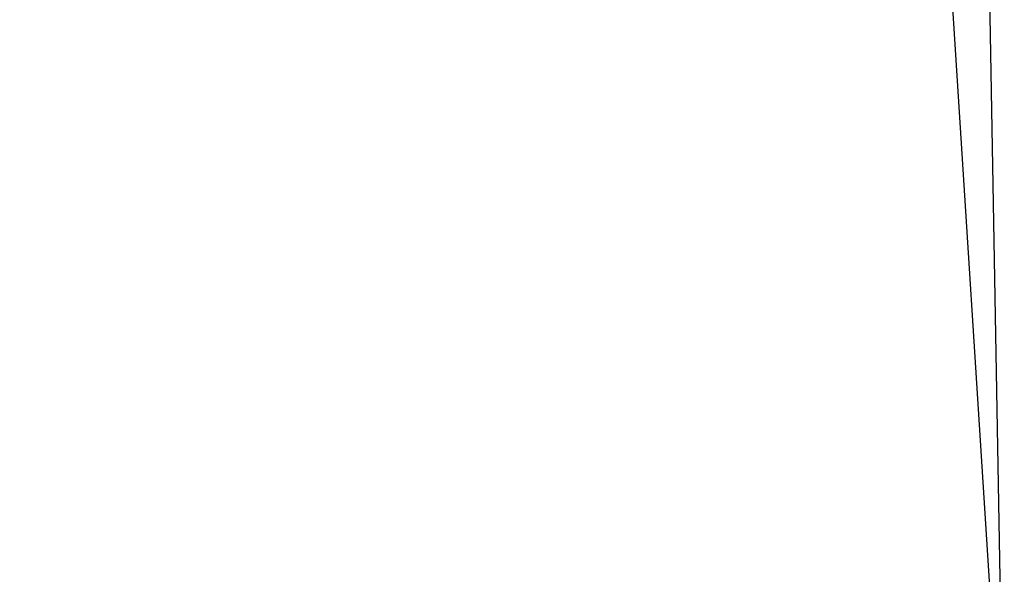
# Model space of a CAD drawing. Extents: x -0.171 to 0.171, y -0.184 to -0.002.
# Tile 204 of 256: x -0.0921241 to -0.0919798, y -0.0431398 to -0.0430585. Entities that reach past the tile are written whole.
import ezdxf

# ---------------------------------------------------------------- set-up
doc = ezdxf.new("R2010")
doc.units = 0
doc.layers.add('mesh', color=7, linetype='CONTINUOUS')

msp = doc.modelspace()

# ---------------------------------------------------------------- meshes
at = {"layer": 'mesh'}
mesh = msp.add_polyface(dxfattribs=at)
corners = [(-0.09307234, -0.04064018, 0.04722844), (-0.09299496, -0.03717318, 0.0471986), (-0.09292841, -0.0370905, 0.04739193), (-0.09430724, -0.0370905, 0.04278714), (-0.09438831, -0.04064018, 0.04271551), (-0.09459069, -0.03717318, 0.03951689), (-0.0940247, -0.0374233, 0.01469478), (-0.0942363, -0.03750305, 0.01451567), (-0.09453878, -0.03757414, 0.014356), (-0.09385749, -0.03753342, 0.0145781), (-0.09448524, -0.03764412, 0.01424786), (-0.09395086, -0.03794585, 0.01430912), (-0.09384334, -0.03784347, 0.01439864), (-0.09406258, -0.03774656, 0.01430156), (-0.09413673, -0.03762561, 0.0143602), (-0.09376078, -0.03765529, 0.01453662), (-0.09369271, -0.03779668, 0.01453218), (-0.09438959, -0.03788112, 0.01410801), (-0.09476736, -0.03805675, 0.01398377), (-0.09444079, -0.03802727, 0.01406925), (-0.09443294, -0.03775041, 0.01416067), (-0.09478919, -0.03785354, 0.01402875), (-0.09414284, -0.03798004, 0.01420827), (-0.09321456, -0.03761798, 0.01529307), (-0.09342785, -0.03772707, 0.01484574), (-0.09336612, -0.03773068, 0.01495349), (-0.09325556, -0.03757107, 0.01518075), (-0.09347324, -0.03761636, 0.01482582), (-0.09331132, -0.0374569, 0.01515186), (-0.0935712, -0.03747885, 0.01482834), (-0.09339672, -0.03735301, 0.01513957), (-0.09313035, -0.03750551, 0.01563295), (-0.09315912, -0.03757149, 0.01543329), (-0.09315493, -0.03740342, 0.01553497), (-0.09481015, -0.0377331, 0.01410707), (-0.09356634, -0.03782567, 0.0146685), (-0.09298889, -0.04317534, 0.01586278), (-0.09309033, -0.03741376, 0.01591063), (-0.0931188, -0.04317279, 0.01518937), (-0.09302598, -0.04317395, 0.01552865), (-0.09348107, -0.04317155, 0.01457898), (-0.09309366, -0.03717318, 0.01699764), (-0.09298889, -0.04317534, 0.03951689), (-0.09309366, -0.03717318, 0.03951689), (-0.09309272, -0.03722723, 0.01647773), (-0.0929165, -0.04317534, 0.04112876), (-0.09302085, -0.03717318, 0.04113814), (-0.09226327, -0.04317534, 0.04414644), (-0.0923638, -0.03717318, 0.04417342), (-0.09197982, -0.04317534, 0.04545586), (-0.0920866, -0.0370905, 0.04549322)]
mesh.append_faces([[corners[k] for k in face] for face in [(0, 1, 2, 2), (0, 3, 1, 1), (4, 5, 3, 3), (6, 7, 8, 8), (8, 9, 6, 6), (8, 10, 9, 9), (11, 12, 13, 13), (13, 9, 14, 14), (13, 15, 9, 9), (12, 15, 13, 13), (12, 16, 15, 15), (17, 18, 19, 19), (20, 21, 17, 17), (11, 19, 22, 22), (13, 19, 11, 11), (13, 17, 19, 19), (14, 17, 13, 13), (14, 20, 17, 17), (10, 20, 14, 14), (23, 24, 25, 25), (26, 24, 23, 23), (26, 27, 24, 24), (28, 27, 26, 26), (28, 29, 27, 27), (30, 29, 28, 28), (31, 23, 32, 32), (31, 26, 23, 23), (33, 26, 31, 31), (33, 28, 26, 26), (10, 34, 20, 20), (14, 9, 10, 10), (24, 35, 25, 25), (24, 16, 35, 35), (27, 16, 24, 24), (27, 15, 16, 16), (27, 9, 15, 15), (29, 9, 27, 27), (31, 36, 37, 37), (38, 23, 25, 25), (39, 32, 23, 23), (40, 25, 35, 35), (40, 16, 12, 12), (41, 42, 43, 43), (44, 36, 41, 41), (45, 46, 43, 43), (47, 48, 46, 46), (49, 50, 48, 48)]])

doc.saveas('drawing.dxf')
